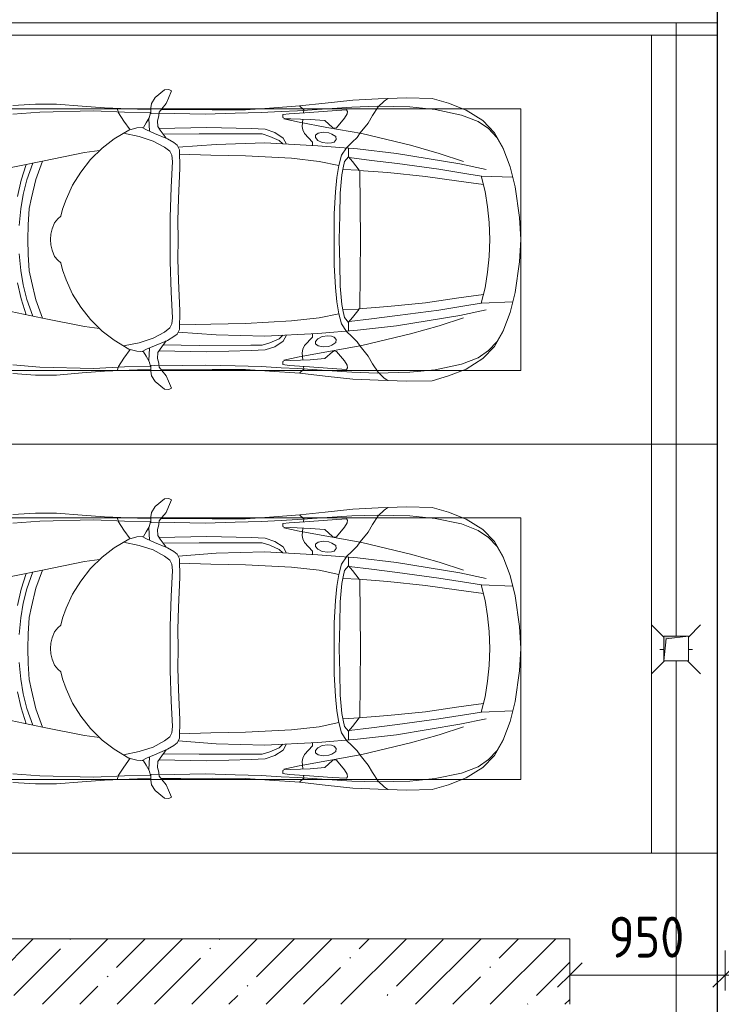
# Model space of a CAD drawing. Header units: millimetres. Extents: x -32229 to 192519, y -13689 to 125138.
# Tile 14 of 256: x -4527 to -238, y 46250 to 52269. Entities that reach past the tile are written whole.
import ezdxf

# ---------------------------------------------------------------- set-up
doc = ezdxf.new("R2010")
doc.units = ezdxf.units.MM
for name, color, linetype, lineweight in [('A-____-____-DIMS', 7, 'Continuous', 9), ('A-____-____-DIMS-200', 7, 'Continuous', 9), ('A-DETL-GENF-OTLN', 7, 'Continuous', 18), ('A-FLOR-____-OTLN', 7, 'Continuous', 18), ('A-WALL-____-MCUT', 7, 'Continuous', 40), ('A-WALL-____-PATT', 7, 'Continuous', 40), ('C-PRKG-____-OTLN', 7, 'Continuous', 18), ('E-CABL-TRAY-OTLN', 7, 'Continuous', 18), ('M-EQPM-____-OTLN', 7, 'Continuous', 18), ('P-SANR-FIXT-OTLN', 7, 'Continuous', 18)]:
    doc.layers.add(name, color=color, linetype=linetype, lineweight=lineweight)
doc.styles.add('GOST Common_4', font='GOST_Common.ttf', dxfattribs={"width": 0.9, "height": 250})
doc.dimstyles.new('ГОСТ_2_5_мм2', dxfattribs={"dimscale": 304.8, "dimtxt": 251.428749, "dimasz": 0.492126, "dimexe": 0.492126, "dimexo": 0.656168, "dimgap": 0.098425, "dimtad": 1, "dimdec": 0, "dimdsep": 46, "dimtxsty": 'GOST Common_4', "dimblk1": 'OBLIQUE', "dimblk2": 'OBLIQUE', "dimsah": 1, "dimcen": 0.09, "dimazin": 2, "dimtfac": 1, "dimtdec": 4, "dimtix": 1, "dimtmove": 0, "dimatfit": 3, "dimfxl": 1, "dimtvp": 1, "dimtolj": 1, "dimtzin": 0, "dimarcsym": 2})

# ---------------------------------------------------------------- blocks, each defined once
blk = doc.blocks.new('АР_Машиноместо - 5300x2500_С-V144--01 ЭЛ')
at = {"layer": 'C-PRKG-____-OTLN', "color": 253, "lineweight": 13, "true_color": 0xaaaaaa}
for p, q in [((2500, 5300), (0, 5300)), ((0, 4900), (0, 5300)), ((2500, 4900), (2500, 5300))]:
    blk.add_line(p, q, dxfattribs=at)
blk = doc.blocks.new('АР_Машиноместо - 4900x2400_М__5300х2500_-V32--01 ЭЛ')
at = {"layer": 'A-DETL-GENF-OTLN', "color": 253, "lineweight": 13, "true_color": 0xaaaaaa}
for p, q in [((826.8, -1300.9), (770, -1576.5)), ((1673.2, -1300.9), (1730, -1576.5)), ((430.8, -1396.6), (422, -1534.1)), ((986.2, -1425.6), (887, -1446.5)), ((1163.9, -1435.1), (1061.9, -1445.7)), ((1336.1, -1435.1), (1438.1, -1445.7)), ((1513.8, -1425.6), (1613, -1446.5)), ((2069.2, -1396.6), (2078, -1534.1)), ((884.3, -1480.8), (782, -1518.1)), ((887, -1446.5), (790.4, -1477.3)), ((973.4, -1459.7), (884.3, -1480.8)), ((1061.9, -1445.7), (973.4, -1459.7)), ((1060, -1496.1), (994.9, -1509.3)), ((1159.3, -1489.1), (1060, -1496.1)), ((1250, -1488.3), (1159.3, -1489.1)), ((1250, -1488.3), (1340.7, -1489.1)), ((1340.7, -1489.1), (1440, -1496.1)), ((1438.1, -1445.7), (1526.6, -1459.7)), ((1440, -1496.1), (1505.1, -1509.3)), ((1526.6, -1459.7), (1615.7, -1480.8)), ((1613, -1446.5), (1709.6, -1477.3)), ((1615.7, -1480.8), (1718, -1518.1)), ((422, -1534.1), (422, -1662.9)), ((881.7, -1536.4), (770, -1576.5)), ((994.9, -1509.3), (881.7, -1536.4)), ((1505.1, -1509.3), (1618.3, -1536.4)), ((1618.3, -1536.4), (1730, -1576.5)), ((2078, -1534.1), (2078, -1662.9)), ((770, -1576.5), (718.3, -1834.2)), ((1730, -1576.5), (1781.7, -1834.2)), ((422, -1662.9), (434.8, -1820.7)), ((1123.5, -1670.9), (1107.2, -1689.8)), ((1147.5, -1650.5), (1123.5, -1670.9)), ((1184.7, -1635.7), (1147.5, -1650.5)), ((1217.8, -1629.1), (1184.7, -1635.7)), ((1217.8, -1629.1), (1250, -1626.8)), ((1282.2, -1629.1), (1250, -1626.8)), ((1282.2, -1629.1), (1315.3, -1635.7)), ((1315.3, -1635.7), (1352.5, -1650.5)), ((1352.5, -1650.5), (1376.5, -1670.9)), ((1376.5, -1670.9), (1392.8, -1689.8)), ((2078, -1662.9), (2065.2, -1820.7)), ((1004.2, -1721.4), (917, -1761.1)), ((1064.9, -1700.5), (1004.2, -1721.4)), ((1107.2, -1689.8), (1064.9, -1700.5)), ((1392.8, -1689.8), (1435.1, -1700.5)), ((1435.1, -1700.5), (1495.8, -1721.4)), ((1495.8, -1721.4), (1583, -1761.1)), ((917, -1761.1), (837.5, -1812.1)), ((1583, -1761.1), (1662.5, -1812.1)), ((434.8, -1820.7), (444.9, -1956.8)), ((718.3, -1834.2), (705.7, -1926.7)), ((837.5, -1812.1), (761.1, -1871.7)), ((1662.5, -1812.1), (1738.9, -1871.7)), ((1781.7, -1834.2), (1794.3, -1926.7)), ((2065.2, -1820.7), (2055.1, -1956.8)), ((761.1, -1871.7), (690.7, -1941.6)), ((1738.9, -1871.7), (1809.3, -1941.6)), ((444.9, -1956.8), (453, -2159.1)), ((690.7, -1941.6), (634.6, -2015)), ((1809.3, -1941.6), (1865.4, -2015)), ((2055.1, -1956.8), (2047, -2159.1)), ((475.1, -2041), (447.5, -2034.4)), ((525.5, -2074.6), (475.1, -2041)), ((634.6, -2015), (580.7, -2105.7)), ((1865.4, -2015), (1919.3, -2105.7)), ((1974.5, -2074.6), (2024.9, -2041)), ((2024.9, -2041), (2052.5, -2034.4)), ((578.8, -2112.6), (525.5, -2074.6)), ((580.7, -2105.7), (567.1, -2153.8)), ((619.7, -2168.6), (600.3, -2072.7)), ((1880.3, -2168.6), (1899.7, -2072.7)), ((1919.3, -2105.7), (1932.9, -2153.8)), ((1921.2, -2112.6), (1974.5, -2074.6)), ((453, -2159.1), (455, -2238.9)), ((567.1, -2153.8), (564.3, -2195.4)), ((1932.9, -2153.8), (1935.7, -2195.4)), ((2047, -2159.1), (2045, -2238.9)), ((536.7, -2211.8), (505.1, -2230)), ((586.6, -2231.3), (510.1, -2227.1)), ((564.3, -2195.4), (536.7, -2211.8)), ((579.9, -2213.8), (564.9, -2186.5)), ((600.8, -2263), (579.9, -2213.8)), ((647.3, -2254.2), (619.7, -2168.6)), ((1852.7, -2254.2), (1880.3, -2168.6)), ((1899.2, -2263), (1920.1, -2213.8)), ((1913.4, -2231.3), (1989.9, -2227.1)), ((1920.1, -2213.8), (1935.1, -2186.5)), ((1935.7, -2195.4), (1963.3, -2211.8)), ((1963.3, -2211.8), (1994.9, -2230)), ((335.2, -2322.3), (381.7, -2266.4)), ((381.7, -2266.4), (417.4, -2243.4)), ((417.4, -2243.4), (445.1, -2238.7)), ((445.1, -2238.7), (481.8, -2239.5)), ((505.1, -2230), (467.5, -2239.2)), ((482, -2235.6), (479.1, -2288.7)), ((523.3, -2281.2), (493.6, -2288.6)), ((559, -2282.6), (523.3, -2281.2)), ((580.6, -2296), (559, -2282.6)), ((633.8, -2340.5), (600.8, -2263)), ((685.1, -2322.3), (647.3, -2254.2)), ((1814.9, -2322.3), (1852.7, -2254.2)), ((1866.2, -2340.5), (1899.2, -2263)), ((1919.4, -2296), (1941, -2282.6)), ((1941, -2282.6), (1976.7, -2281.2)), ((1976.7, -2281.2), (2006.4, -2288.6)), ((1994.9, -2230), (2032.5, -2239.2)), ((2018, -2235.6), (2020.9, -2288.7)), ((2054.9, -2238.7), (2018.2, -2239.5)), ((2082.6, -2243.4), (2054.9, -2238.7)), ((2118.3, -2266.4), (2082.6, -2243.4)), ((2164.8, -2322.3), (2118.3, -2266.4)), ((333.1, -2350.6), (335.2, -2322.3)), ((417.4, -2333.8), (384.4, -2347.9)), ((449.8, -2306.1), (417.4, -2333.8)), ((470, -2290), (449.8, -2306.1)), ((454.5, -2423.6), (456, -2301.1)), ((493.6, -2288.6), (470, -2290)), ((630.6, -2332.9), (580.6, -2296)), ((603.5, -2534.3), (606.1, -2314.9)), ((656.7, -2380.3), (633.8, -2340.5)), ((710, -2355.4), (685.1, -2322.3)), ((1790, -2355.4), (1814.9, -2322.3)), ((1843.3, -2380.3), (1866.2, -2340.5)), ((1869.4, -2332.9), (1919.4, -2296)), ((1896.5, -2534.3), (1893.9, -2314.9)), ((2006.4, -2288.6), (2030, -2290)), ((2030, -2290), (2050.2, -2306.1)), ((2045.5, -2423.6), (2044, -2301.1)), ((2050.2, -2306.1), (2082.6, -2333.8)), ((2082.6, -2333.8), (2115.6, -2347.9)), ((2166.9, -2350.6), (2164.8, -2322.3)), ((341.2, -2366.2), (333.1, -2350.6)), ((384.4, -2347.9), (341.2, -2366.2)), ((672.8, -2399.7), (656.7, -2380.3)), ((684.8, -2406.5), (667.8, -2638.3)), ((700.6, -2415.4), (672.8, -2399.7)), ((734.3, -2368.8), (710, -2355.4)), ((772.7, -2371.5), (734.3, -2368.8)), ((929.1, -2364.1), (772.7, -2371.5)), ((1115.2, -2358.7), (929.1, -2364.1)), ((1132.7, -2404.6), (999.2, -2409.3)), ((1250, -2357.8), (1115.2, -2358.7)), ((1250, -2406.6), (1132.7, -2404.6)), ((1250, -2357.8), (1384.8, -2358.7)), ((1250, -2406.6), (1367.3, -2404.6)), ((1367.3, -2404.6), (1500.8, -2409.3)), ((1384.8, -2358.7), (1570.9, -2364.1)), ((1570.9, -2364.1), (1727.3, -2371.5)), ((1727.3, -2371.5), (1765.7, -2368.8)), ((1765.7, -2368.8), (1790, -2355.4)), ((1799.4, -2415.4), (1827.2, -2399.7)), ((1815.2, -2406.5), (1832.2, -2638.3)), ((1827.2, -2399.7), (1843.3, -2380.3)), ((2115.6, -2347.9), (2158.8, -2366.2)), ((2158.8, -2366.2), (2166.9, -2350.6)), ((456.8, -2613.6), (454.5, -2423.6)), ((813.8, -2416.7), (700.6, -2415.4)), ((999.2, -2409.3), (813.8, -2416.7)), ((1500.8, -2409.3), (1686.2, -2416.7)), ((1686.2, -2416.7), (1799.4, -2415.4)), ((2043.2, -2613.6), (2045.5, -2423.6)), ((604.4, -2850.8), (603.5, -2534.3)), ((1895.6, -2850.8), (1896.5, -2534.3)), ((456.1, -2818.3), (456.8, -2613.6)), ((667.8, -2638.3), (659.3, -2936)), ((1832.2, -2638.3), (1840.7, -2936)), ((2043.9, -2818.3), (2043.2, -2613.6)), ((446, -2964.8), (456.1, -2818.3)), ((2054, -2964.8), (2043.9, -2818.3)), ((604.4, -2919.4), (604.4, -2850.8)), ((1895.6, -2919.4), (1895.6, -2850.8)), ((618.7, -2966.7), (604.4, -2919.4)), ((659.3, -2936), (676.4, -3260.1)), ((1840.7, -2936), (1823.6, -3260.1)), ((1881.3, -2966.7), (1895.6, -2919.4)), ((432.8, -3149.3), (446, -2964.8)), ((643.6, -3024.6), (618.7, -2966.7)), ((1856.4, -3024.6), (1881.3, -2966.7)), ((2067.2, -3149.3), (2054, -2964.8)), ((485.6, -3046.1), (480.8, -3085)), ((504.5, -3046.6), (485.6, -3046.1)), ((512.2, -3061.4), (504.5, -3046.6)), ((510.9, -3094.6), (512.2, -3061.4)), ((665.1, -3046.1), (643.6, -3024.6)), ((1834.9, -3046.1), (1856.4, -3024.6)), ((1987.8, -3061.4), (1995.5, -3046.6)), ((1989.1, -3094.6), (1987.8, -3061.4)), ((1995.5, -3046.6), (2014.4, -3046.1)), ((2014.4, -3046.1), (2019.2, -3085)), ((480.8, -3085), (474.8, -3179.9)), ((515.3, -3213.7), (510.9, -3094.6)), ((1984.7, -3213.7), (1989.1, -3094.6)), ((2019.2, -3085), (2025.2, -3179.9)), ((415.7, -3305.9), (432.8, -3149.3)), ((456.9, -3174.2), (432.9, -3148.3)), ((475.2, -3173.5), (456.9, -3174.2)), ((474.8, -3179.9), (462.2, -3347.3)), ((558.4, -3165.4), (513.6, -3168)), ((579.5, -3167.7), (558.4, -3165.4)), ((601.7, -3179.4), (579.5, -3167.7)), ((654.5, -3228.1), (601.7, -3179.4)), ((1845.5, -3228.1), (1898.3, -3179.4)), ((1898.3, -3179.4), (1920.5, -3167.7)), ((1920.5, -3167.7), (1941.6, -3165.4)), ((1941.6, -3165.4), (1986.4, -3168)), ((2024.8, -3173.5), (2043.1, -3174.2)), ((2025.2, -3179.9), (2037.8, -3347.3)), ((2043.1, -3174.2), (2067.1, -3148.3)), ((2084.3, -3305.9), (2067.1, -3148.3)), ((522.2, -3303.2), (515.3, -3213.7)), ((612.1, -3245.7), (599.8, -3262.3)), ((626.8, -3246.1), (612.1, -3245.7)), ((643.2, -3259.9), (626.8, -3246.1)), ((674.6, -3227.6), (654.5, -3228.1)), ((1825.4, -3227.6), (1845.5, -3228.1)), ((1856.8, -3259.9), (1873.2, -3246.1)), ((1873.2, -3246.1), (1887.9, -3245.7)), ((1887.9, -3245.7), (1900.2, -3262.3)), ((1977.8, -3303.2), (1984.7, -3213.7)), ((397.1, -3474.2), (415.7, -3305.9)), ((564.6, -3349.7), (522.2, -3303.2)), ((599.8, -3262.3), (593.6, -3292.5)), ((593.6, -3292.5), (597.1, -3327.4)), ((657.2, -3286.3), (643.2, -3259.9)), ((661.1, -3321.2), (657.2, -3286.3)), ((676.4, -3260.1), (695.7, -3502.8)), ((1823.6, -3260.1), (1804.3, -3502.8)), ((1838.9, -3321.2), (1842.8, -3286.3)), ((1842.8, -3286.3), (1856.8, -3259.9)), ((1900.2, -3262.3), (1906.4, -3292.5)), ((1906.4, -3292.5), (1902.9, -3327.4)), ((1935.4, -3349.7), (1977.8, -3303.2)), ((2102.9, -3474.2), (2084.3, -3305.9)), ((462.2, -3347.3), (456.6, -3434.5)), ((569.7, -3360.7), (564.6, -3349.7)), ((566.8, -3375.1), (569.7, -3360.7)), ((597.1, -3327.4), (605.2, -3346.8)), ((605.2, -3346.8), (620, -3369.3)), ((620, -3369.3), (638.7, -3372.5)), ((638.7, -3372.5), (654.1, -3360.7)), ((654.1, -3360.7), (658.7, -3344.5)), ((658.7, -3344.5), (661.1, -3321.2)), ((1841.3, -3344.5), (1838.9, -3321.2)), ((1845.9, -3360.7), (1841.3, -3344.5)), ((1861.3, -3372.5), (1845.9, -3360.7)), ((1880, -3369.3), (1861.3, -3372.5)), ((1894.8, -3346.8), (1880, -3369.3)), ((1902.9, -3327.4), (1894.8, -3346.8)), ((1930.3, -3360.7), (1935.4, -3349.7)), ((1933.2, -3375.1), (1930.3, -3360.7)), ((2037.8, -3347.3), (2043.4, -3434.5)), ((481.5, -3439.1), (508, -3422.8)), ((508, -3422.8), (566.8, -3375.1)), ((773, -3424.2), (744.1, -3447.2)), ((811.1, -3414.8), (773, -3424.2)), ((853.3, -3407.2), (811.1, -3414.8)), ((825.6, -3512.1), (821, -3413)), ((965.3, -3397.8), (853.3, -3407.2)), ((1102.5, -3394.3), (965.3, -3397.8)), ((1250, -3391.3), (1102.5, -3394.3)), ((1250, -3391.3), (1397.5, -3394.3)), ((1397.5, -3394.3), (1534.7, -3397.8)), ((1534.7, -3397.8), (1646.7, -3407.2)), ((1646.7, -3407.2), (1688.9, -3414.8)), ((1674.4, -3512.1), (1679, -3413)), ((1688.9, -3414.8), (1727, -3424.2)), ((1727, -3424.2), (1755.7, -3447)), ((1992, -3422.8), (1933.2, -3375.1)), ((2018.5, -3439.1), (1992, -3422.8)), ((390.2, -3630), (397.1, -3474.2)), ((456.6, -3434.5), (466.2, -3441.1)), ((466.2, -3441.1), (481.5, -3439.1)), ((654.7, -3470.4), (624.9, -3501.2)), ((690.2, -3433.7), (654.7, -3470.4)), ((744.1, -3447.2), (691.3, -3447.2)), ((744.3, -3447), (773.2, -3472.4)), ((773.2, -3472.4), (825.6, -3512.1)), ((1726.8, -3472.4), (1674.4, -3512.1)), ((1755.7, -3447), (1726.8, -3472.4)), ((1755.7, -3447.2), (1808.7, -3447.2)), ((1809.8, -3433.7), (1845.3, -3470.4)), ((1845.3, -3470.4), (1875.1, -3501.2)), ((2033.8, -3441.1), (2018.5, -3439.1)), ((2043.4, -3434.5), (2033.8, -3441.1)), ((2109.8, -3630), (2102.9, -3474.2)), ((598.3, -3518.6), (537.9, -3567)), ((624.9, -3501.2), (598.3, -3518.6)), ((840.1, -3687.8), (826.6, -3509.6)), ((1250, -3520.1), (827.2, -3517.2)), ((1250, -3520.1), (1672.8, -3517.2)), ((1659.9, -3687.8), (1673.4, -3509.6)), ((1875.1, -3501.2), (1901.7, -3518.6)), ((1901.7, -3518.6), (1962.1, -3567)), ((491.4, -3594.2), (438.6, -3629.8)), ((537.9, -3567), (491.4, -3594.2)), ((1962.1, -3567), (2008.6, -3594.2)), ((2008.6, -3594.2), (2061.4, -3629.8)), ((384, -3802.9), (390.2, -3630)), ((403.8, -3665.5), (388.1, -3688.4)), ((438.6, -3629.8), (403.8, -3665.5)), ((2061.4, -3629.8), (2096.2, -3665.5)), ((2096.2, -3665.5), (2111.9, -3688.4)), ((2116, -3802.9), (2109.8, -3630)), ((863.9, -3917.5), (840.1, -3687.8)), ((1636.1, -3917.5), (1659.9, -3687.8)), ((387.4, -3958.4), (384, -3802.9)), ((2112.6, -3958.4), (2116, -3802.9)), ((416.4, -4059.2), (387.4, -3958.4)), ((893.6, -4121.6), (863.9, -3917.5)), ((1606.4, -4121.6), (1636.1, -3917.5)), ((2083.6, -4059.2), (2112.6, -3958.4)), ((458.6, -4167), (416.4, -4059.2)), ((2041.4, -4167), (2083.6, -4059.2)), ((914, -4272.5), (893.6, -4121.6)), ((1586, -4272.5), (1606.4, -4121.6)), ((522.5, -4267.9), (458.6, -4167)), ((1977.5, -4267.9), (2041.4, -4167)), ((596.3, -4340.6), (522.5, -4267.9)), ((955.5, -4283.9), (861, -4259.4)), ((861.2, -4260.3), (869.3, -4451.1)), ((1544.5, -4283.9), (1639, -4259.4)), ((1638.8, -4260.3), (1630.7, -4451.1)), ((1903.7, -4340.6), (1977.5, -4267.9)), ((1050.4, -4297.3), (955.5, -4283.9)), ((1146, -4306.7), (1050.4, -4297.3)), ((1250, -4312), (1146, -4306.7)), ((1250, -4312), (1354, -4306.7)), ((1354, -4306.7), (1449.6, -4297.3)), ((1449.6, -4297.3), (1544.5, -4283.9)), ((686, -4391.6), (596.3, -4340.6)), ((804.4, -4436.7), (686, -4391.6)), ((1695.6, -4436.7), (1814, -4391.6)), ((1814, -4391.6), (1903.7, -4340.6)), ((927, -4466.6), (804.4, -4436.7)), ((1573, -4466.6), (1695.6, -4436.7)), ((1114.6, -4493), (927, -4466.6)), ((1250, -4500), (1114.6, -4493)), ((1250, -4500), (1385.4, -4493)), ((1385.4, -4493), (1573, -4466.6))]:
    blk.add_line(p, q, dxfattribs=at)
at = {"layer": 'A-DETL-GENF-OTLN', "color": 254, "lineweight": 13, "true_color": 0xd4d4d4}
for p, q in [((483.4, -1395.6), (470.9, -1561.4)), ((2016.6, -1395.6), (2029.1, -1561.4)), ((470.9, -1561.4), (462.8, -1889.5)), ((2029.1, -1561.4), (2037.2, -1889.5)), ((462.8, -1889.5), (471.8, -2077.7)), ((2037.2, -1889.5), (2028.2, -2077.7)), ((471.8, -2077.7), (474.5, -2239.3)), ((2028.2, -2077.7), (2025.5, -2239.3)), ((483.3, -2571.4), (478, -2290)), ((570.6, -2291.4), (564.4, -2580.5)), ((1929.4, -2291.4), (1935.6, -2580.5)), ((2016.7, -2571.4), (2022, -2290)), ((728.4, -2415.7), (733.8, -2606.7)), ((1771.6, -2415.7), (1766.2, -2606.7)), ((477.8, -2754.7), (483.3, -2571.4)), ((564.4, -2580.5), (571.6, -2853.3)), ((1935.6, -2580.5), (1928.4, -2853.3)), ((2022.2, -2754.7), (2016.7, -2571.4)), ((733.8, -2606.7), (737.8, -2818.3)), ((1766.2, -2606.7), (1762.2, -2818.3)), ((473.9, -2913.7), (477.8, -2754.7)), ((2026.1, -2913.7), (2022.2, -2754.7)), ((737.8, -2818.3), (752.8, -3099)), ((1762.2, -2818.3), (1747.2, -3099)), ((571.6, -2853.3), (575.7, -2937.4)), ((1928.4, -2853.3), (1924.3, -2937.4)), ((466.3, -3036.3), (473.9, -2913.7)), ((575.7, -2937.4), (595.2, -2997.9)), ((1924.3, -2937.4), (1904.8, -2997.9)), ((2033.7, -3036.3), (2026.1, -2913.7)), ((595.2, -2997.9), (629, -3048.1)), ((1904.8, -2997.9), (1871, -3048.1)), ((462, -3136.6), (466.3, -3036.3)), ((512.5, -3053.2), (532.7, -3145.9)), ((629, -3048.1), (666.7, -3069.7)), ((1871, -3048.1), (1833.3, -3069.7)), ((1987.5, -3053.2), (1967.3, -3145.9)), ((2038, -3136.6), (2033.7, -3036.3)), ((752.8, -3099), (771.7, -3268.5)), ((1747.2, -3099), (1728.3, -3268.5)), ((439.5, -3468.5), (462, -3136.6)), ((532.7, -3145.9), (564, -3316.2)), ((1967.3, -3145.9), (1936, -3316.2)), ((2060.5, -3468.5), (2038, -3136.6)), ((771.7, -3268.5), (797.1, -3388.2)), ((1728.3, -3268.5), (1702.9, -3388.2)), ((564, -3316.2), (602.3, -3530.2)), ((957.1, -3368.9), (870, -3377.1)), ((1093.5, -3360.7), (957.1, -3368.9)), ((1250, -3360.7), (1093.5, -3360.7)), ((1250, -3360.7), (1406.5, -3360.7)), ((1406.5, -3360.7), (1542.9, -3368.9)), ((1542.9, -3368.9), (1630, -3377.1)), ((1936, -3316.2), (1897.7, -3530.2)), ((734.6, -3405.8), (688.5, -3435.5)), ((797.1, -3388.2), (734.6, -3405.8)), ((870, -3377.1), (797.1, -3388.2)), ((1630, -3377.1), (1702.9, -3388.2)), ((1702.9, -3388.2), (1765.4, -3405.8)), ((1765.4, -3405.8), (1811.5, -3435.5)), ((434.2, -3623.7), (439.5, -3468.5)), ((749.1, -3450.8), (765.5, -3589.1)), ((1750.9, -3450.8), (1734.5, -3589.1)), ((2065.8, -3623.7), (2060.5, -3468.5)), ((602.3, -3530.2), (673.6, -3827.1)), ((695.7, -3502.8), (723.2, -3741.5)), ((1804.3, -3502.8), (1776.8, -3741.5)), ((1897.7, -3530.2), (1826.4, -3827.1)), ((765.5, -3589.1), (785.7, -3746.6)), ((1734.5, -3589.1), (1714.3, -3746.6)), ((438.6, -3823.4), (434.2, -3623.7)), ((2061.4, -3823.4), (2065.8, -3623.7)), ((723.2, -3741.5), (786.9, -4128.3)), ((785.7, -3746.6), (819.4, -4000.8)), ((1714.3, -3746.6), (1680.6, -4000.8)), ((1776.8, -3741.5), (1713.1, -4128.3)), ((454.7, -3976.8), (438.6, -3823.4)), ((673.6, -3827.1), (722.7, -4001.8)), ((1826.4, -3827.1), (1777.3, -4001.8)), ((2045.3, -3976.8), (2061.4, -3823.4)), ((488.6, -4138.1), (454.7, -3976.8)), ((722.7, -4001.8), (771.7, -4149.8)), ((819.4, -4000.8), (849, -4182.8)), ((1680.6, -4000.8), (1651, -4182.8)), ((1777.3, -4001.8), (1728.3, -4149.8)), ((2011.4, -4138.1), (2045.3, -3976.8)), ((527.8, -4239.8), (488.6, -4138.1)), ((786.9, -4128.3), (821.1, -4289.8)), ((1713.1, -4128.3), (1678.9, -4289.8)), ((1972.2, -4239.8), (2011.4, -4138.1)), ((849, -4182.8), (861.2, -4260.3)), ((1651, -4182.8), (1638.8, -4260.3)), ((571.5, -4303.1), (527.8, -4239.8)), ((1928.5, -4303.1), (1972.2, -4239.8)), ((625, -4354.8), (571.5, -4303.1)), ((1875, -4354.8), (1928.5, -4303.1)), ((696.3, -4395.8), (625, -4354.8)), ((1803.7, -4395.8), (1875, -4354.8))]:
    blk.add_line(p, q, dxfattribs=at)
at = {"layer": 'C-PRKG-____-OTLN', "color": 253, "lineweight": 13, "true_color": 0xaaaaaa}
for p, q in [((0, 0), (0, -5300)), ((2500, 0), (2500, -5300)), ((450, -800), (450, -4500)), ((2050, -800), (2050, -4500)), ((450, -4500), (2050, -4500)), ((2500, -5300), (0, -5300))]:
    blk.add_line(p, q, dxfattribs=at)
blk = doc.blocks.new('АР_Машиноместо - 5300x2500_С-V145--01 ЭЛ')
at = {"layer": 'C-PRKG-____-OTLN', "color": 253, "lineweight": 13, "true_color": 0xaaaaaa}
for p, q in [((0, -4900), (0, -5300)), ((2500, -4900), (2500, -5300)), ((2500, -5300), (0, -5300))]:
    blk.add_line(p, q, dxfattribs=at)
blk = doc.blocks.new('АР_Машиноместо - 4900x2400_М__5300х2500_-V125--01 ЭЛ')
at = {"layer": 'A-DETL-GENF-OTLN', "color": 253, "lineweight": 13, "true_color": 0xaaaaaa}
for p, q in [((927, 4466.6), (804.4, 4436.7)), ((1114.6, 4493), (927, 4466.6)), ((1250, 4500), (1114.6, 4493)), ((1250, 4500), (1385.4, 4493)), ((1385.4, 4493), (1573, 4466.6)), ((1573, 4466.6), (1695.6, 4436.7)), ((804.4, 4436.7), (686, 4391.6)), ((861.2, 4260.3), (869.3, 4451.1)), ((1638.8, 4260.3), (1630.7, 4451.1)), ((1695.6, 4436.7), (1814, 4391.6)), ((596.3, 4340.6), (522.5, 4267.9)), ((686, 4391.6), (596.3, 4340.6)), ((1814, 4391.6), (1903.7, 4340.6)), ((1903.7, 4340.6), (1977.5, 4267.9)), ((955.5, 4283.9), (861, 4259.4)), ((1050.4, 4297.3), (955.5, 4283.9)), ((1146, 4306.7), (1050.4, 4297.3)), ((1250, 4312), (1146, 4306.7)), ((1250, 4312), (1354, 4306.7)), ((1354, 4306.7), (1449.6, 4297.3)), ((1449.6, 4297.3), (1544.5, 4283.9)), ((1544.5, 4283.9), (1639, 4259.4)), ((522.5, 4267.9), (458.6, 4167)), ((914, 4272.5), (893.6, 4121.6)), ((1586, 4272.5), (1606.4, 4121.6)), ((1977.5, 4267.9), (2041.4, 4167)), ((458.6, 4167), (416.4, 4059.2)), ((2041.4, 4167), (2083.6, 4059.2)), ((893.6, 4121.6), (863.9, 3917.5)), ((1606.4, 4121.6), (1636.1, 3917.5)), ((416.4, 4059.2), (387.4, 3958.4)), ((2083.6, 4059.2), (2112.6, 3958.4)), ((387.4, 3958.4), (384, 3802.9)), ((863.9, 3917.5), (840.1, 3687.8)), ((1636.1, 3917.5), (1659.9, 3687.8)), ((2112.6, 3958.4), (2116, 3802.9)), ((384, 3802.9), (390.2, 3630)), ((2116, 3802.9), (2109.8, 3630)), ((403.8, 3665.5), (388.1, 3688.4)), ((840.1, 3687.8), (826.6, 3509.6)), ((1659.9, 3687.8), (1673.4, 3509.6)), ((2096.2, 3665.5), (2111.9, 3688.4)), ((390.2, 3630), (397.1, 3474.2)), ((438.6, 3629.8), (403.8, 3665.5)), ((491.4, 3594.2), (438.6, 3629.8)), ((2008.6, 3594.2), (2061.4, 3629.8)), ((2061.4, 3629.8), (2096.2, 3665.5)), ((2109.8, 3630), (2102.9, 3474.2)), ((537.9, 3567), (491.4, 3594.2)), ((598.3, 3518.6), (537.9, 3567)), ((1901.7, 3518.6), (1962.1, 3567)), ((1962.1, 3567), (2008.6, 3594.2)), ((624.9, 3501.2), (598.3, 3518.6)), ((654.7, 3470.4), (624.9, 3501.2)), ((676.4, 3260.1), (695.7, 3502.8)), ((773.2, 3472.4), (825.6, 3512.1)), ((825.6, 3512.1), (821, 3413)), ((1250, 3520.1), (827.2, 3517.2)), ((1250, 3520.1), (1672.8, 3517.2)), ((1674.4, 3512.1), (1679, 3413)), ((1726.8, 3472.4), (1674.4, 3512.1)), ((1823.6, 3260.1), (1804.3, 3502.8)), ((1845.3, 3470.4), (1875.1, 3501.2)), ((1875.1, 3501.2), (1901.7, 3518.6)), ((397.1, 3474.2), (415.7, 3305.9)), ((456.6, 3434.5), (466.2, 3441.1)), ((462.2, 3347.3), (456.6, 3434.5)), ((466.2, 3441.1), (481.5, 3439.1)), ((481.5, 3439.1), (508, 3422.8)), ((690.2, 3433.7), (654.7, 3470.4)), ((744.1, 3447.2), (691.3, 3447.2)), ((773, 3424.2), (744.1, 3447.2)), ((744.3, 3447), (773.2, 3472.4)), ((1755.7, 3447), (1726.8, 3472.4)), ((1727, 3424.2), (1755.7, 3447)), ((1755.7, 3447.2), (1808.7, 3447.2)), ((1809.8, 3433.7), (1845.3, 3470.4)), ((2018.5, 3439.1), (1992, 3422.8)), ((2033.8, 3441.1), (2018.5, 3439.1)), ((2043.4, 3434.5), (2033.8, 3441.1)), ((2037.8, 3347.3), (2043.4, 3434.5)), ((2102.9, 3474.2), (2084.3, 3305.9)), ((508, 3422.8), (566.8, 3375.1)), ((566.8, 3375.1), (569.7, 3360.7)), ((620, 3369.3), (638.7, 3372.5)), ((638.7, 3372.5), (654.1, 3360.7)), ((811.1, 3414.8), (773, 3424.2)), ((853.3, 3407.2), (811.1, 3414.8)), ((965.3, 3397.8), (853.3, 3407.2)), ((1102.5, 3394.3), (965.3, 3397.8)), ((1250, 3391.3), (1102.5, 3394.3)), ((1250, 3391.3), (1397.5, 3394.3)), ((1397.5, 3394.3), (1534.7, 3397.8)), ((1534.7, 3397.8), (1646.7, 3407.2)), ((1646.7, 3407.2), (1688.9, 3414.8)), ((1688.9, 3414.8), (1727, 3424.2)), ((1861.3, 3372.5), (1845.9, 3360.7)), ((1880, 3369.3), (1861.3, 3372.5)), ((1933.2, 3375.1), (1930.3, 3360.7)), ((1992, 3422.8), (1933.2, 3375.1)), ((474.8, 3179.9), (462.2, 3347.3)), ((564.6, 3349.7), (522.2, 3303.2)), ((569.7, 3360.7), (564.6, 3349.7)), ((593.6, 3292.5), (597.1, 3327.4)), ((597.1, 3327.4), (605.2, 3346.8)), ((605.2, 3346.8), (620, 3369.3)), ((654.1, 3360.7), (658.7, 3344.5)), ((661.1, 3321.2), (657.2, 3286.3)), ((658.7, 3344.5), (661.1, 3321.2)), ((1841.3, 3344.5), (1838.9, 3321.2)), ((1838.9, 3321.2), (1842.8, 3286.3)), ((1845.9, 3360.7), (1841.3, 3344.5)), ((1894.8, 3346.8), (1880, 3369.3)), ((1902.9, 3327.4), (1894.8, 3346.8)), ((1906.4, 3292.5), (1902.9, 3327.4)), ((1930.3, 3360.7), (1935.4, 3349.7)), ((1935.4, 3349.7), (1977.8, 3303.2)), ((2025.2, 3179.9), (2037.8, 3347.3)), ((415.7, 3305.9), (432.8, 3149.3)), ((522.2, 3303.2), (515.3, 3213.7)), ((599.8, 3262.3), (593.6, 3292.5)), ((612.1, 3245.7), (599.8, 3262.3)), ((643.2, 3259.9), (626.8, 3246.1)), ((657.2, 3286.3), (643.2, 3259.9)), ((659.3, 2936), (676.4, 3260.1)), ((1840.7, 2936), (1823.6, 3260.1)), ((1842.8, 3286.3), (1856.8, 3259.9)), ((1856.8, 3259.9), (1873.2, 3246.1)), ((1887.9, 3245.7), (1900.2, 3262.3)), ((1900.2, 3262.3), (1906.4, 3292.5)), ((1977.8, 3303.2), (1984.7, 3213.7)), ((2084.3, 3305.9), (2067.1, 3148.3)), ((515.3, 3213.7), (510.9, 3094.6)), ((654.5, 3228.1), (601.7, 3179.4)), ((626.8, 3246.1), (612.1, 3245.7)), ((674.6, 3227.6), (654.5, 3228.1)), ((1825.4, 3227.6), (1845.5, 3228.1)), ((1845.5, 3228.1), (1898.3, 3179.4)), ((1873.2, 3246.1), (1887.9, 3245.7)), ((1984.7, 3213.7), (1989.1, 3094.6)), ((432.8, 3149.3), (446, 2964.8)), ((456.9, 3174.2), (432.9, 3148.3)), ((475.2, 3173.5), (456.9, 3174.2)), ((480.8, 3085), (474.8, 3179.9)), ((558.4, 3165.4), (513.6, 3168)), ((579.5, 3167.7), (558.4, 3165.4)), ((601.7, 3179.4), (579.5, 3167.7)), ((1898.3, 3179.4), (1920.5, 3167.7)), ((1920.5, 3167.7), (1941.6, 3165.4)), ((1941.6, 3165.4), (1986.4, 3168)), ((2019.2, 3085), (2025.2, 3179.9)), ((2024.8, 3173.5), (2043.1, 3174.2)), ((2043.1, 3174.2), (2067.1, 3148.3)), ((2067.2, 3149.3), (2054, 2964.8)), ((485.6, 3046.1), (480.8, 3085)), ((510.9, 3094.6), (512.2, 3061.4)), ((1989.1, 3094.6), (1987.8, 3061.4)), ((2014.4, 3046.1), (2019.2, 3085)), ((504.5, 3046.6), (485.6, 3046.1)), ((512.2, 3061.4), (504.5, 3046.6)), ((643.6, 3024.6), (618.7, 2966.7)), ((665.1, 3046.1), (643.6, 3024.6)), ((1834.9, 3046.1), (1856.4, 3024.6)), ((1856.4, 3024.6), (1881.3, 2966.7)), ((1987.8, 3061.4), (1995.5, 3046.6)), ((1995.5, 3046.6), (2014.4, 3046.1)), ((446, 2964.8), (456.1, 2818.3)), ((618.7, 2966.7), (604.4, 2919.4)), ((1881.3, 2966.7), (1895.6, 2919.4)), ((2054, 2964.8), (2043.9, 2818.3)), ((604.4, 2919.4), (604.4, 2850.8)), ((667.8, 2638.3), (659.3, 2936)), ((1832.2, 2638.3), (1840.7, 2936)), ((1895.6, 2919.4), (1895.6, 2850.8)), ((604.4, 2850.8), (603.5, 2534.3)), ((1895.6, 2850.8), (1896.5, 2534.3)), ((456.1, 2818.3), (456.8, 2613.6)), ((2043.9, 2818.3), (2043.2, 2613.6)), ((456.8, 2613.6), (454.5, 2423.6)), ((684.8, 2406.5), (667.8, 2638.3)), ((1815.2, 2406.5), (1832.2, 2638.3)), ((2043.2, 2613.6), (2045.5, 2423.6)), ((603.5, 2534.3), (606.1, 2314.9)), ((1896.5, 2534.3), (1893.9, 2314.9)), ((454.5, 2423.6), (456, 2301.1)), ((700.6, 2415.4), (672.8, 2399.7)), ((813.8, 2416.7), (700.6, 2415.4)), ((999.2, 2409.3), (813.8, 2416.7)), ((1132.7, 2404.6), (999.2, 2409.3)), ((1367.3, 2404.6), (1500.8, 2409.3)), ((1500.8, 2409.3), (1686.2, 2416.7)), ((1686.2, 2416.7), (1799.4, 2415.4)), ((1799.4, 2415.4), (1827.2, 2399.7)), ((2045.5, 2423.6), (2044, 2301.1)), ((341.2, 2366.2), (333.1, 2350.6)), ((333.1, 2350.6), (335.2, 2322.3)), ((384.4, 2347.9), (341.2, 2366.2)), ((417.4, 2333.8), (384.4, 2347.9)), ((656.7, 2380.3), (633.8, 2340.5)), ((672.8, 2399.7), (656.7, 2380.3)), ((710, 2355.4), (685.1, 2322.3)), ((734.3, 2368.8), (710, 2355.4)), ((772.7, 2371.5), (734.3, 2368.8)), ((929.1, 2364.1), (772.7, 2371.5)), ((1115.2, 2358.7), (929.1, 2364.1)), ((1250, 2357.8), (1115.2, 2358.7)), ((1250, 2406.6), (1132.7, 2404.6)), ((1250, 2406.6), (1367.3, 2404.6)), ((1250, 2357.8), (1384.8, 2358.7)), ((1384.8, 2358.7), (1570.9, 2364.1)), ((1570.9, 2364.1), (1727.3, 2371.5)), ((1727.3, 2371.5), (1765.7, 2368.8)), ((1765.7, 2368.8), (1790, 2355.4)), ((1790, 2355.4), (1814.9, 2322.3)), ((1827.2, 2399.7), (1843.3, 2380.3)), ((1843.3, 2380.3), (1866.2, 2340.5)), ((2082.6, 2333.8), (2115.6, 2347.9)), ((2115.6, 2347.9), (2158.8, 2366.2)), ((2158.8, 2366.2), (2166.9, 2350.6)), ((2166.9, 2350.6), (2164.8, 2322.3)), ((335.2, 2322.3), (381.7, 2266.4)), ((449.8, 2306.1), (417.4, 2333.8)), ((470, 2290), (449.8, 2306.1)), ((493.6, 2288.6), (470, 2290)), ((482, 2235.6), (479.1, 2288.7)), ((523.3, 2281.2), (493.6, 2288.6)), ((580.6, 2296), (559, 2282.6)), ((630.6, 2332.9), (580.6, 2296)), ((633.8, 2340.5), (600.8, 2263)), ((685.1, 2322.3), (647.3, 2254.2)), ((1814.9, 2322.3), (1852.7, 2254.2)), ((1866.2, 2340.5), (1899.2, 2263)), ((1869.4, 2332.9), (1919.4, 2296)), ((1919.4, 2296), (1941, 2282.6)), ((1976.7, 2281.2), (2006.4, 2288.6)), ((2006.4, 2288.6), (2030, 2290)), ((2018, 2235.6), (2020.9, 2288.7)), ((2030, 2290), (2050.2, 2306.1)), ((2050.2, 2306.1), (2082.6, 2333.8)), ((2164.8, 2322.3), (2118.3, 2266.4)), ((381.7, 2266.4), (417.4, 2243.4)), ((417.4, 2243.4), (445.1, 2238.7)), ((445.1, 2238.7), (481.8, 2239.5)), ((453, 2159.1), (455, 2238.9)), ((505.1, 2230), (467.5, 2239.2)), ((536.7, 2211.8), (505.1, 2230)), ((586.6, 2231.3), (510.1, 2227.1)), ((559, 2282.6), (523.3, 2281.2)), ((600.8, 2263), (579.9, 2213.8)), ((647.3, 2254.2), (619.7, 2168.6)), ((1852.7, 2254.2), (1880.3, 2168.6)), ((1899.2, 2263), (1920.1, 2213.8)), ((1913.4, 2231.3), (1989.9, 2227.1)), ((1941, 2282.6), (1976.7, 2281.2)), ((1963.3, 2211.8), (1994.9, 2230)), ((1994.9, 2230), (2032.5, 2239.2)), ((2054.9, 2238.7), (2018.2, 2239.5)), ((2047, 2159.1), (2045, 2238.9)), ((2082.6, 2243.4), (2054.9, 2238.7)), ((2118.3, 2266.4), (2082.6, 2243.4)), ((564.3, 2195.4), (536.7, 2211.8)), ((567.1, 2153.8), (564.3, 2195.4)), ((579.9, 2213.8), (564.9, 2186.5)), ((619.7, 2168.6), (600.3, 2072.7)), ((1880.3, 2168.6), (1899.7, 2072.7)), ((1920.1, 2213.8), (1935.1, 2186.5)), ((1932.9, 2153.8), (1935.7, 2195.4)), ((1935.7, 2195.4), (1963.3, 2211.8)), ((444.9, 1956.8), (453, 2159.1)), ((578.8, 2112.6), (525.5, 2074.6)), ((580.7, 2105.7), (567.1, 2153.8)), ((1919.3, 2105.7), (1932.9, 2153.8)), ((1921.2, 2112.6), (1974.5, 2074.6)), ((2055.1, 1956.8), (2047, 2159.1)), ((525.5, 2074.6), (475.1, 2041)), ((634.6, 2015), (580.7, 2105.7)), ((1865.4, 2015), (1919.3, 2105.7)), ((1974.5, 2074.6), (2024.9, 2041)), ((475.1, 2041), (447.5, 2034.4)), ((690.7, 1941.6), (634.6, 2015)), ((1809.3, 1941.6), (1865.4, 2015)), ((2024.9, 2041), (2052.5, 2034.4)), ((434.8, 1820.7), (444.9, 1956.8)), ((761.1, 1871.7), (690.7, 1941.6)), ((718.3, 1834.2), (705.7, 1926.7)), ((1738.9, 1871.7), (1809.3, 1941.6)), ((1781.7, 1834.2), (1794.3, 1926.7)), ((2065.2, 1820.7), (2055.1, 1956.8)), ((837.5, 1812.1), (761.1, 1871.7)), ((1662.5, 1812.1), (1738.9, 1871.7)), ((422, 1662.9), (434.8, 1820.7)), ((770, 1576.5), (718.3, 1834.2)), ((917, 1761.1), (837.5, 1812.1)), ((1583, 1761.1), (1662.5, 1812.1)), ((1730, 1576.5), (1781.7, 1834.2)), ((2078, 1662.9), (2065.2, 1820.7)), ((1004.2, 1721.4), (917, 1761.1)), ((1495.8, 1721.4), (1583, 1761.1)), ((1064.9, 1700.5), (1004.2, 1721.4)), ((1107.2, 1689.8), (1064.9, 1700.5)), ((1123.5, 1670.9), (1107.2, 1689.8)), ((1376.5, 1670.9), (1392.8, 1689.8)), ((1392.8, 1689.8), (1435.1, 1700.5)), ((1435.1, 1700.5), (1495.8, 1721.4)), ((422, 1534.1), (422, 1662.9)), ((1147.5, 1650.5), (1123.5, 1670.9)), ((1184.7, 1635.7), (1147.5, 1650.5)), ((1217.8, 1629.1), (1184.7, 1635.7)), ((1217.8, 1629.1), (1250, 1626.8)), ((1282.2, 1629.1), (1250, 1626.8)), ((1282.2, 1629.1), (1315.3, 1635.7)), ((1315.3, 1635.7), (1352.5, 1650.5)), ((1352.5, 1650.5), (1376.5, 1670.9)), ((2078, 1534.1), (2078, 1662.9)), ((826.8, 1300.9), (770, 1576.5)), ((881.7, 1536.4), (770, 1576.5)), ((1618.3, 1536.4), (1730, 1576.5)), ((1673.2, 1300.9), (1730, 1576.5)), ((430.8, 1396.6), (422, 1534.1)), ((884.3, 1480.8), (782, 1518.1)), ((994.9, 1509.3), (881.7, 1536.4)), ((1060, 1496.1), (994.9, 1509.3)), ((1440, 1496.1), (1505.1, 1509.3)), ((1505.1, 1509.3), (1618.3, 1536.4)), ((1615.7, 1480.8), (1718, 1518.1)), ((2069.2, 1396.6), (2078, 1534.1)), ((887, 1446.5), (790.4, 1477.3)), ((973.4, 1459.7), (884.3, 1480.8)), ((986.2, 1425.6), (887, 1446.5)), ((1061.9, 1445.7), (973.4, 1459.7)), ((1159.3, 1489.1), (1060, 1496.1)), ((1163.9, 1435.1), (1061.9, 1445.7)), ((1250, 1488.3), (1159.3, 1489.1)), ((1250, 1488.3), (1340.7, 1489.1)), ((1336.1, 1435.1), (1438.1, 1445.7)), ((1340.7, 1489.1), (1440, 1496.1)), ((1438.1, 1445.7), (1526.6, 1459.7)), ((1513.8, 1425.6), (1613, 1446.5)), ((1526.6, 1459.7), (1615.7, 1480.8)), ((1613, 1446.5), (1709.6, 1477.3))]:
    blk.add_line(p, q, dxfattribs=at)
at = {"layer": 'A-DETL-GENF-OTLN', "color": 254, "lineweight": 13, "true_color": 0xd4d4d4}
for p, q in [((696.3, 4395.8), (625, 4354.8)), ((1803.7, 4395.8), (1875, 4354.8)), ((625, 4354.8), (571.5, 4303.1)), ((1875, 4354.8), (1928.5, 4303.1)), ((571.5, 4303.1), (527.8, 4239.8)), ((786.9, 4128.3), (821.1, 4289.8)), ((1713.1, 4128.3), (1678.9, 4289.8)), ((1928.5, 4303.1), (1972.2, 4239.8)), ((527.8, 4239.8), (488.6, 4138.1)), ((849, 4182.8), (861.2, 4260.3)), ((1651, 4182.8), (1638.8, 4260.3)), ((1972.2, 4239.8), (2011.4, 4138.1)), ((819.4, 4000.8), (849, 4182.8)), ((1680.6, 4000.8), (1651, 4182.8)), ((488.6, 4138.1), (454.7, 3976.8)), ((722.7, 4001.8), (771.7, 4149.8)), ((723.2, 3741.5), (786.9, 4128.3)), ((1776.8, 3741.5), (1713.1, 4128.3)), ((1777.3, 4001.8), (1728.3, 4149.8)), ((2011.4, 4138.1), (2045.3, 3976.8)), ((454.7, 3976.8), (438.6, 3823.4)), ((673.6, 3827.1), (722.7, 4001.8)), ((785.7, 3746.6), (819.4, 4000.8)), ((1714.3, 3746.6), (1680.6, 4000.8)), ((1826.4, 3827.1), (1777.3, 4001.8)), ((2045.3, 3976.8), (2061.4, 3823.4)), ((438.6, 3823.4), (434.2, 3623.7)), ((602.3, 3530.2), (673.6, 3827.1)), ((1897.7, 3530.2), (1826.4, 3827.1)), ((2061.4, 3823.4), (2065.8, 3623.7)), ((695.7, 3502.8), (723.2, 3741.5)), ((765.5, 3589.1), (785.7, 3746.6)), ((1734.5, 3589.1), (1714.3, 3746.6)), ((1804.3, 3502.8), (1776.8, 3741.5)), ((434.2, 3623.7), (439.5, 3468.5)), ((2065.8, 3623.7), (2060.5, 3468.5)), ((749.1, 3450.8), (765.5, 3589.1)), ((1750.9, 3450.8), (1734.5, 3589.1)), ((564, 3316.2), (602.3, 3530.2)), ((1936, 3316.2), (1897.7, 3530.2)), ((439.5, 3468.5), (462, 3136.6)), ((734.6, 3405.8), (688.5, 3435.5)), ((1765.4, 3405.8), (1811.5, 3435.5)), ((2060.5, 3468.5), (2038, 3136.6)), ((797.1, 3388.2), (734.6, 3405.8)), ((771.7, 3268.5), (797.1, 3388.2)), ((870, 3377.1), (797.1, 3388.2)), ((957.1, 3368.9), (870, 3377.1)), ((1542.9, 3368.9), (1630, 3377.1)), ((1630, 3377.1), (1702.9, 3388.2)), ((1702.9, 3388.2), (1765.4, 3405.8)), ((1728.3, 3268.5), (1702.9, 3388.2)), ((532.7, 3145.9), (564, 3316.2)), ((1093.5, 3360.7), (957.1, 3368.9)), ((1250, 3360.7), (1093.5, 3360.7)), ((1250, 3360.7), (1406.5, 3360.7)), ((1406.5, 3360.7), (1542.9, 3368.9)), ((1967.3, 3145.9), (1936, 3316.2)), ((752.8, 3099), (771.7, 3268.5)), ((1747.2, 3099), (1728.3, 3268.5)), ((462, 3136.6), (466.3, 3036.3)), ((512.5, 3053.2), (532.7, 3145.9)), ((1987.5, 3053.2), (1967.3, 3145.9)), ((2038, 3136.6), (2033.7, 3036.3)), ((737.8, 2818.3), (752.8, 3099)), ((1762.2, 2818.3), (1747.2, 3099)), ((466.3, 3036.3), (473.9, 2913.7)), ((595.2, 2997.9), (629, 3048.1)), ((629, 3048.1), (666.7, 3069.7)), ((1871, 3048.1), (1833.3, 3069.7)), ((1904.8, 2997.9), (1871, 3048.1)), ((2033.7, 3036.3), (2026.1, 2913.7)), ((575.7, 2937.4), (595.2, 2997.9)), ((1924.3, 2937.4), (1904.8, 2997.9)), ((473.9, 2913.7), (477.8, 2754.7)), ((571.6, 2853.3), (575.7, 2937.4)), ((1928.4, 2853.3), (1924.3, 2937.4)), ((2026.1, 2913.7), (2022.2, 2754.7)), ((564.4, 2580.5), (571.6, 2853.3)), ((1935.6, 2580.5), (1928.4, 2853.3)), ((733.8, 2606.7), (737.8, 2818.3)), ((1766.2, 2606.7), (1762.2, 2818.3)), ((477.8, 2754.7), (483.3, 2571.4)), ((2022.2, 2754.7), (2016.7, 2571.4)), ((728.4, 2415.7), (733.8, 2606.7)), ((1771.6, 2415.7), (1766.2, 2606.7)), ((483.3, 2571.4), (478, 2290)), ((570.6, 2291.4), (564.4, 2580.5)), ((1929.4, 2291.4), (1935.6, 2580.5)), ((2016.7, 2571.4), (2022, 2290)), ((471.8, 2077.7), (474.5, 2239.3)), ((2028.2, 2077.7), (2025.5, 2239.3)), ((462.8, 1889.5), (471.8, 2077.7)), ((2037.2, 1889.5), (2028.2, 2077.7)), ((470.9, 1561.4), (462.8, 1889.5)), ((2029.1, 1561.4), (2037.2, 1889.5)), ((483.4, 1395.6), (470.9, 1561.4)), ((2016.6, 1395.6), (2029.1, 1561.4))]:
    blk.add_line(p, q, dxfattribs=at)
at = {"layer": 'C-PRKG-____-OTLN', "color": 253, "lineweight": 13, "true_color": 0xaaaaaa}
for p, q in [((2500, 5300), (0, 5300)), ((0, 0), (0, 5300)), ((2500, 0), (2500, 5300)), ((450, 4500), (2050, 4500)), ((450, 800), (450, 4500)), ((2050, 800), (2050, 4500))]:
    blk.add_line(p, q, dxfattribs=at)
blk = doc.blocks.new('АР_Канал вертикальный прямоугольный - ВК-5403405--01 ЭЛ')
at = {"layer": 'M-EQPM-____-OTLN', "lineweight": 13, "true_color": 0xe2e2e2}
blk.add_hatch(color=254, dxfattribs=at).paths.add_polyline_path([(-75, -75), (-60, 60), (75, 75), (-75, 75)])
at = {"layer": 'M-EQPM-____-OTLN', "color": 253, "lineweight": 13, "true_color": 0xaaaaaa}
for p, q in [((75, 75), (-75, 75)), ((-75, 75), (-75, -75)), ((75, 75), (-75, 75)), ((-75, 75), (-75, -75)), ((-75, -75), (-75, 75)), ((-75, 75), (75, 75)), ((-60, 60), (75, 75)), ((-60, 60), (75, 75)), ((75, -75), (75, 75)), ((75, 75), (75, -75)), ((-75, -75), (-60, 60)), ((-75, -75), (-60, 60)), ((-75, -75), (75, -75)), ((75, -75), (-75, -75))]:
    blk.add_line(p, q, dxfattribs=at)
blk = doc.blocks.new('АР_Трап - 100-100-V200--01 ЭЛ')
at = {"layer": 'P-SANR-FIXT-OTLN', "color": 253, "lineweight": 13, "true_color": 0xaaaaaa}
for p, q in [((-75, 75), (-150, 150)), ((75, 75), (150, 150)), ((0, 80), (0, 100)), ((-100, 0), (-75, 0)), ((75, 0), (100, 0)), ((-70, -70), (-150, -150)), ((0, -100), (0, -70)), ((70, -70), (150, -150))]:
    blk.add_line(p, q, dxfattribs=at)
blk = doc.blocks.new('Наметкина 10_РД_АР_П_отсоединено_rvt-1--01 ЭЛ')
at = {"layer": 'A-WALL-____-PATT', "lineweight": 5, "true_color": 0xaaaaaa}
h = blk.add_hatch(dxfattribs=at)
h.set_pattern_fill('FP_1', color=253, style=0, pattern_type=2)
h.set_pattern_definition([(45, (0, 0), (-228.0985, 228.0985), []), (45, (228.1, 0), (-228.0985, 228.0985), [403.225, -80.645, 6.706, -73.939])])
h.paths.add_polyline_path([(-1164.7, 46250), (-1164.7, 46650), (-6264.7, 46650), (-6264.7, 46250), (-3500.5, 46250)])
at = {"layer": 'A-FLOR-____-OTLN', "color": 253, "lineweight": 13, "true_color": 0xaaaaaa}
for p, q in [((-6264.7, 52250), (-264.7, 52250)), ((-514.7, 48500), (-514.7, 52250)), ((-514.7, 43550), (-514.7, 48350))]:
    blk.add_line(p, q, dxfattribs=at)
at = {"layer": 'A-WALL-____-MCUT', "color": 253, "lineweight": 13, "true_color": 0xaaaaaa}
for p, q in [((-1164.7, 46650), (-6264.7, 46650)), ((-1164.7, 46250), (-1164.7, 46650))]:
    blk.add_line(p, q, dxfattribs=at)
at = {"layer": 'C-PRKG-____-OTLN', "color": 253, "lineweight": 13, "true_color": 0xaaaaaa}
for name, p, rotation in [('АР_Машиноместо - 4900x2400_М__5300х2500_-V32--01 ЭЛ', (-5964.7, 49675), 90.00000000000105), ('АР_Машиноместо - 5300x2500_С-V144--01 ЭЛ', (4635.3, 49675), 90.0000000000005), ('АР_Машиноместо - 4900x2400_М__5300х2500_-V125--01 ЭЛ', (-5964.7, 49675), 270.000000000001), ('АР_Машиноместо - 5300x2500_С-V145--01 ЭЛ', (4635.3, 49675), 270.0000000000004)]:
    blk.add_blockref(name, p, dxfattribs=dict(at, rotation=rotation))
at = {"layer": 'M-EQPM-____-OTLN', "color": 253, "lineweight": 13, "true_color": 0xaaaaaa}
blk.add_blockref('АР_Канал вертикальный прямоугольный - ВК-5403405--01 ЭЛ', (-514.7, 48425), dxfattribs=at)
at = {"layer": 'P-SANR-FIXT-OTLN', "color": 253, "lineweight": 13, "true_color": 0xaaaaaa}
blk.add_blockref('АР_Трап - 100-100-V200--01 ЭЛ', (-514.7, 48420), dxfattribs=at)
blk = doc.blocks.new('DIMBLOCK35--01 ЭЛ')
at = {"layer": 'A-____-____-DIMS-200'}
for p, q in [((-1164.7, 46335), (-1164.7, 46578.9)), ((-214.7, 46335), (-214.7, 46578.9)), ((-1164.7, 46428.9), (-1089.7, 46503.9)), ((-214.7, 46428.9), (-139.7, 46503.9)), ((-1164.7, 46428.9), (-1239.7, 46353.9)), ((-1164.7, 46428.9), (-214.7, 46428.9)), ((-1164.7, 46428.9), (-1164.7, 46335)), ((-214.7, 46428.9), (-289.7, 46353.9)), ((-214.7, 46428.9), (-214.7, 46335))]:
    blk.add_line(p, q, dxfattribs=at)
at = {"layer": 'A-____-____-DIMS-200', "color": 0, "insert": (-926.2, 46785.6), "char_height": 250, "width": 567.632, "attachment_point": 1, "line_spacing_factor": 1.022761, "style": 'GOST Common_4'}
blk.add_mtext('950', dxfattribs=at)
blk = doc.blocks.new('_Oblique')
at = {"color": 0, "linetype": 'ByBlock', "lineweight": -2}
blk.add_line((-0.5, -0.5), (0.5, 0.5), dxfattribs=at)
blk = doc.blocks.new('DIMBLOCK36--01 ЭЛ')
at = {"layer": 'A-____-____-DIMS-200'}
for p, q in [((-214.7, 46335), (-214.7, 46578.9)), ((2835.3, 46335), (2835.3, 46578.9)), ((-214.7, 46428.9), (-139.7, 46503.9)), ((2835.3, 46428.9), (2910.3, 46503.9)), ((-214.7, 46428.9), (-289.7, 46353.9)), ((-214.7, 46428.9), (2835.3, 46428.9)), ((-214.7, 46428.9), (-214.7, 46335)), ((2835.3, 46428.9), (2760.3, 46353.9)), ((2835.3, 46428.9), (2835.3, 46335))]:
    blk.add_line(p, q, dxfattribs=at)
at = {"layer": 'A-____-____-DIMS-200', "color": 0, "insert": (994.9, 46785.6), "char_height": 250, "width": 756.843, "attachment_point": 1, "line_spacing_factor": 1.022761, "style": 'GOST Common_4'}
blk.add_mtext('3050', dxfattribs=at)

msp = doc.modelspace()

# ---------------------------------------------------------------- linework, layer by layer
at = {"layer": 'E-CABL-TRAY-OTLN', "color": 5, "true_color": 0x0000ff}
for p, q in [((-264.7, 55474.7), (-264.7, 44044.5)), ((-262.2, 55474.7), (-262.2, 44044.5))]:
    msp.add_line(p, q, dxfattribs=at)

# ---------------------------------------------------------------- block references
at = {"lineweight": 5}
msp.add_blockref('Наметкина 10_РД_АР_П_отсоединено_rvt-1--01 ЭЛ', (0, 0), dxfattribs=at)

# ---------------------------------------------------------------- dimensions: what is measured, and where the dimension line sits
at = {"layer": 'A-____-____-DIMS'}
for base, p1, p2, override, picture, middle in [((-214.7, 46428.9), (-1164.7, 46535), (-214.7, 46535), {"dimpost": '<>', "dimfxl": 950}, 'DIMBLOCK35--01 ЭЛ', (-689.7, 46583.9)), ((2835.3, 46428.9), (-214.7, 46535), (2835.3, 46535), {"dimpost": '<>', "dimfxl": 3050}, 'DIMBLOCK36--01 ЭЛ', (1310.3, 46583.9))]:
    dim = msp.add_linear_dim(base=base, p1=p1, p2=p2, dimstyle='ГОСТ_2_5_мм2', override=override, dxfattribs=at)
    dim.commit()
    dim.dimension.update_dxf_attribs({"geometry": picture, "text_midpoint": middle})

doc.saveas('drawing.dxf')
